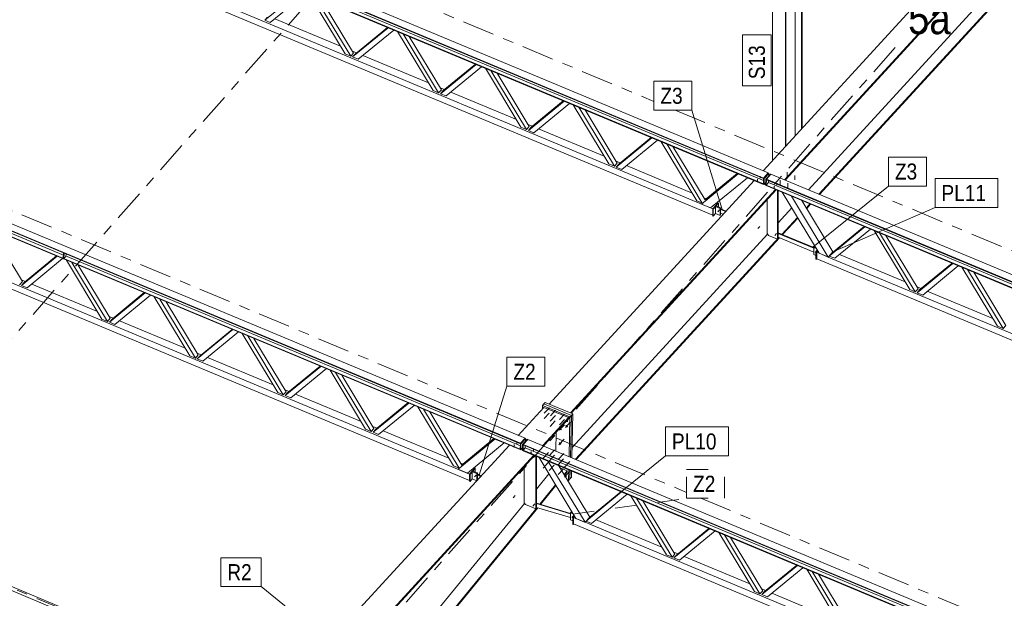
# Model space of a CAD drawing. Header units: millimetres. Extents: x -698 to 216, y -34 to 576.
# Tile 44 of 88: x -268 to -177, y 323 to 377. Entities that reach past the tile are written whole.
import ezdxf

# ---------------------------------------------------------------- set-up
doc = ezdxf.new("R2010")
doc.units = ezdxf.units.MM
for name, pattern in [('XKITLINE00', [0]), ('XKITLINE02', [4, 2, -2]), ('XKITLINE03', [6, 3, -1, 1, -1])]:
    doc.linetypes.add(name, pattern=pattern)
for name, color, linetype, lineweight in [('Element', 2, 'Continuous', 0), ('Spoina', 1, 'Continuous', 0), ('Znak elementu', 2, 'Continuous', 0), ('Śruba', 3, 'Continuous', 0)]:
    doc.layers.add(name, color=color, linetype=linetype, lineweight=lineweight)
doc.styles.add('ARIAL', font='ARIAL.TTF')

msp = doc.modelspace()

# ---------------------------------------------------------------- hatches: boundary and pattern name
at = {"layer": 'Śruba'}
for points in [[(-199.578, 361.843), (-199.589, 361.845), (-199.599, 361.849), (-199.608, 361.854), (-199.615, 361.86), (-199.62, 361.867), (-199.623, 361.874), (-199.624, 361.882), (-199.623, 361.889), (-199.62, 361.897), (-199.614, 361.903), (-199.607, 361.909), (-199.598, 361.914), (-199.588, 361.917), (-199.577, 361.919), (-199.565, 361.919), (-199.554, 361.918), (-199.543, 361.916), (-199.533, 361.912), (-199.524, 361.907), (-199.517, 361.901), (-199.512, 361.894), (-199.509, 361.887), (-199.508, 361.879), (-199.509, 361.872), (-199.513, 361.864), (-199.518, 361.858), (-199.525, 361.852), (-199.534, 361.847), (-199.545, 361.844), (-199.556, 361.842), (-199.567, 361.842)], [(-198.011, 361.188), (-198.022, 361.19), (-198.032, 361.194), (-198.041, 361.199), (-198.048, 361.205), (-198.053, 361.212), (-198.056, 361.219), (-198.057, 361.227), (-198.056, 361.235), (-198.052, 361.242), (-198.047, 361.249), (-198.039, 361.254), (-198.03, 361.259), (-198.02, 361.262), (-198.009, 361.264), (-197.998, 361.265), (-197.987, 361.264), (-197.976, 361.261), (-197.966, 361.258), (-197.957, 361.252), (-197.95, 361.246), (-197.945, 361.24), (-197.941, 361.232), (-197.94, 361.225), (-197.942, 361.217), (-197.945, 361.21), (-197.951, 361.203), (-197.958, 361.197), (-197.967, 361.193), (-197.977, 361.189), (-197.988, 361.187), (-198, 361.187)], [(-203.201, 358.975), (-203.194, 358.967), (-203.188, 358.957), (-203.185, 358.948), (-203.183, 358.939), (-203.183, 358.931), (-203.185, 358.924), (-203.189, 358.918), (-203.194, 358.913), (-203.201, 358.91), (-203.21, 358.909), (-203.219, 358.91), (-203.228, 358.912), (-203.238, 358.916), (-203.248, 358.922), (-203.257, 358.929), (-203.265, 358.937), (-203.272, 358.946), (-203.277, 358.955), (-203.281, 358.964), (-203.282, 358.973), (-203.282, 358.982), (-203.28, 358.989), (-203.276, 358.995), (-203.271, 358.999), (-203.264, 359.002), (-203.256, 359.003), (-203.247, 359.003), (-203.237, 359), (-203.227, 358.996), (-203.218, 358.99), (-203.209, 358.983)], [(-197.875, 356.747), (-197.868, 356.738), (-197.863, 356.729), (-197.859, 356.719), (-197.858, 356.711), (-197.858, 356.702), (-197.86, 356.695), (-197.864, 356.689), (-197.869, 356.684), (-197.876, 356.682), (-197.884, 356.68), (-197.893, 356.681), (-197.903, 356.684), (-197.913, 356.688), (-197.922, 356.693), (-197.931, 356.7), (-197.939, 356.708), (-197.946, 356.717), (-197.952, 356.726), (-197.955, 356.736), (-197.957, 356.745), (-197.957, 356.753), (-197.955, 356.76), (-197.951, 356.766), (-197.946, 356.771), (-197.939, 356.774), (-197.93, 356.775), (-197.921, 356.774), (-197.912, 356.772), (-197.902, 356.767), (-197.892, 356.762), (-197.883, 356.755)], [(-194.112, 355.179), (-194.105, 355.17), (-194.1, 355.161), (-194.096, 355.152), (-194.094, 355.143), (-194.094, 355.135), (-194.096, 355.127), (-194.1, 355.121), (-194.106, 355.117), (-194.113, 355.114), (-194.121, 355.113), (-194.13, 355.113), (-194.139, 355.116), (-194.149, 355.12), (-194.159, 355.126), (-194.168, 355.133), (-194.176, 355.141), (-194.183, 355.15), (-194.188, 355.159), (-194.192, 355.168), (-194.193, 355.177), (-194.193, 355.185), (-194.191, 355.192), (-194.188, 355.198), (-194.182, 355.203), (-194.175, 355.206), (-194.167, 355.207), (-194.158, 355.206), (-194.148, 355.204), (-194.138, 355.2), (-194.129, 355.194), (-194.12, 355.187)], [(-217.294, 339.425), (-217.285, 339.416), (-217.277, 339.405), (-217.27, 339.395), (-217.263, 339.384), (-217.258, 339.374), (-217.254, 339.363), (-217.25, 339.352), (-217.248, 339.342), (-217.247, 339.331), (-217.247, 339.322), (-217.248, 339.312), (-217.25, 339.303), (-217.253, 339.295), (-217.257, 339.288), (-217.262, 339.281), (-217.269, 339.275), (-217.276, 339.271), (-217.283, 339.267), (-217.292, 339.264), (-217.301, 339.262), (-217.311, 339.261), (-217.321, 339.262), (-217.332, 339.263), (-217.343, 339.265), (-217.354, 339.269), (-217.365, 339.273), (-217.377, 339.279), (-217.387, 339.285), (-217.398, 339.292), (-217.409, 339.3), (-217.419, 339.308), (-217.428, 339.317), (-217.437, 339.327), (-217.445, 339.337), (-217.452, 339.348), (-217.458, 339.358), (-217.463, 339.369), (-217.468, 339.38), (-217.471, 339.39), (-217.473, 339.401), (-217.475, 339.411), (-217.475, 339.421), (-217.474, 339.43), (-217.472, 339.439), (-217.468, 339.447), (-217.464, 339.455), (-217.459, 339.461), (-217.453, 339.467), (-217.446, 339.472), (-217.438, 339.476), (-217.429, 339.479), (-217.42, 339.48), (-217.41, 339.481), (-217.4, 339.481), (-217.389, 339.48), (-217.378, 339.477), (-217.367, 339.474), (-217.356, 339.469), (-217.345, 339.464), (-217.334, 339.458), (-217.323, 339.451), (-217.313, 339.443), (-217.303, 339.434)], [(-217.885, 338.672), (-217.876, 338.662), (-217.868, 338.652), (-217.861, 338.642), (-217.855, 338.631), (-217.85, 338.62), (-217.845, 338.61), (-217.842, 338.599), (-217.84, 338.588), (-217.838, 338.578), (-217.838, 338.568), (-217.839, 338.559), (-217.841, 338.55), (-217.845, 338.542), (-217.849, 338.535), (-217.854, 338.528), (-217.86, 338.522), (-217.867, 338.517), (-217.875, 338.514), (-217.884, 338.511), (-217.893, 338.509), (-217.903, 338.508), (-217.913, 338.509), (-217.924, 338.51), (-217.935, 338.512), (-217.946, 338.516), (-217.957, 338.52), (-217.968, 338.525), (-217.979, 338.532), (-217.99, 338.539), (-218, 338.547), (-218.01, 338.555), (-218.019, 338.564), (-218.028, 338.574), (-218.036, 338.584), (-218.043, 338.594), (-218.05, 338.605), (-218.055, 338.616), (-218.059, 338.627), (-218.063, 338.637), (-218.065, 338.648), (-218.066, 338.658), (-218.066, 338.668), (-218.065, 338.677), (-218.063, 338.686), (-218.06, 338.694), (-218.056, 338.702), (-218.051, 338.708), (-218.044, 338.714), (-218.037, 338.719), (-218.03, 338.723), (-218.021, 338.726), (-218.012, 338.727), (-218.002, 338.728), (-217.992, 338.728), (-217.981, 338.726), (-217.97, 338.724), (-217.959, 338.721), (-217.948, 338.716), (-217.937, 338.711), (-217.926, 338.705), (-217.915, 338.698), (-217.904, 338.69), (-217.895, 338.681)], [(-217.304, 338.93), (-217.296, 338.92), (-217.288, 338.91), (-217.281, 338.899), (-217.274, 338.889), (-217.269, 338.878), (-217.265, 338.867), (-217.261, 338.857), (-217.259, 338.846), (-217.258, 338.836), (-217.258, 338.826), (-217.259, 338.817), (-217.261, 338.808), (-217.264, 338.8), (-217.268, 338.792), (-217.273, 338.786), (-217.279, 338.78), (-217.286, 338.775), (-217.294, 338.771), (-217.303, 338.768), (-217.312, 338.767), (-217.322, 338.766), (-217.332, 338.766), (-217.343, 338.767), (-217.354, 338.77), (-217.365, 338.773), (-217.376, 338.778), (-217.387, 338.783), (-217.398, 338.789), (-217.409, 338.796), (-217.419, 338.804), (-217.429, 338.813), (-217.439, 338.822), (-217.447, 338.831), (-217.455, 338.842), (-217.463, 338.852), (-217.469, 338.863), (-217.474, 338.873), (-217.479, 338.884), (-217.482, 338.895), (-217.484, 338.905), (-217.485, 338.916), (-217.485, 338.925), (-217.484, 338.935), (-217.482, 338.944), (-217.479, 338.952), (-217.475, 338.959), (-217.47, 338.966), (-217.464, 338.972), (-217.457, 338.976), (-217.449, 338.98), (-217.44, 338.983), (-217.431, 338.985), (-217.421, 338.986), (-217.411, 338.985), (-217.4, 338.984), (-217.389, 338.982), (-217.378, 338.978), (-217.367, 338.974), (-217.356, 338.968), (-217.345, 338.962), (-217.334, 338.955), (-217.324, 338.947), (-217.314, 338.939)], [(-217.915, 337.321), (-217.906, 337.312), (-217.898, 337.302), (-217.891, 337.291), (-217.884, 337.281), (-217.879, 337.27), (-217.875, 337.259), (-217.871, 337.248), (-217.869, 337.238), (-217.868, 337.228), (-217.868, 337.218), (-217.869, 337.208), (-217.871, 337.2), (-217.874, 337.192), (-217.878, 337.184), (-217.883, 337.177), (-217.89, 337.172), (-217.897, 337.167), (-217.905, 337.163), (-217.913, 337.16), (-217.922, 337.158), (-217.932, 337.158), (-217.942, 337.158), (-217.953, 337.159), (-217.964, 337.162), (-217.975, 337.165), (-217.986, 337.17), (-217.998, 337.175), (-218.009, 337.181), (-218.019, 337.188), (-218.03, 337.196), (-218.04, 337.205), (-218.049, 337.214), (-218.058, 337.223), (-218.066, 337.233), (-218.073, 337.244), (-218.079, 337.254), (-218.084, 337.265), (-218.089, 337.276), (-218.092, 337.287), (-218.094, 337.297), (-218.096, 337.307), (-218.096, 337.317), (-218.095, 337.327), (-218.093, 337.336), (-218.089, 337.344), (-218.085, 337.351), (-218.08, 337.358), (-218.074, 337.363), (-218.067, 337.368), (-218.059, 337.372), (-218.05, 337.375), (-218.041, 337.377), (-218.031, 337.378), (-218.021, 337.377), (-218.01, 337.376), (-217.999, 337.373), (-217.988, 337.37), (-217.977, 337.366), (-217.966, 337.36), (-217.955, 337.354), (-217.944, 337.347), (-217.934, 337.339), (-217.924, 337.331)], [(-222.275, 337.082), (-222.286, 337.085), (-222.296, 337.088), (-222.304, 337.093), (-222.311, 337.1), (-222.317, 337.106), (-222.32, 337.114), (-222.321, 337.121), (-222.319, 337.129), (-222.316, 337.136), (-222.31, 337.143), (-222.303, 337.149), (-222.294, 337.153), (-222.284, 337.157), (-222.273, 337.159), (-222.262, 337.159), (-222.25, 337.158), (-222.239, 337.156), (-222.229, 337.152), (-222.221, 337.147), (-222.213, 337.141), (-222.208, 337.134), (-222.205, 337.127), (-222.204, 337.119), (-222.205, 337.111), (-222.209, 337.104), (-222.214, 337.097), (-222.222, 337.092), (-222.231, 337.087), (-222.241, 337.084), (-222.252, 337.082), (-222.263, 337.081)], [(-220.707, 336.427), (-220.718, 336.43), (-220.728, 336.434), (-220.737, 336.439), (-220.744, 336.445), (-220.749, 336.452), (-220.752, 336.459), (-220.753, 336.467), (-220.752, 336.474), (-220.749, 336.482), (-220.743, 336.488), (-220.736, 336.494), (-220.727, 336.499), (-220.717, 336.502), (-220.706, 336.504), (-220.694, 336.504), (-220.683, 336.503), (-220.672, 336.501), (-220.662, 336.497), (-220.653, 336.492), (-220.646, 336.486), (-220.641, 336.479), (-220.638, 336.472), (-220.637, 336.464), (-220.638, 336.457), (-220.642, 336.449), (-220.647, 336.443), (-220.654, 336.437), (-220.663, 336.432), (-220.674, 336.429), (-220.685, 336.427), (-220.696, 336.426)], [(-225.897, 334.215), (-225.89, 334.206), (-225.885, 334.197), (-225.881, 334.188), (-225.879, 334.179), (-225.879, 334.171), (-225.881, 334.163), (-225.885, 334.157), (-225.891, 334.153), (-225.898, 334.15), (-225.906, 334.149), (-225.915, 334.15), (-225.925, 334.152), (-225.934, 334.156), (-225.944, 334.162), (-225.953, 334.169), (-225.961, 334.177), (-225.968, 334.186), (-225.973, 334.195), (-225.977, 334.204), (-225.979, 334.213), (-225.979, 334.221), (-225.977, 334.229), (-225.973, 334.235), (-225.967, 334.239), (-225.96, 334.242), (-225.952, 334.243), (-225.943, 334.242), (-225.933, 334.24), (-225.924, 334.236), (-225.914, 334.23), (-225.905, 334.223)], [(-217.405, 334.308), (-217.397, 334.298), (-217.389, 334.288), (-217.381, 334.278), (-217.375, 334.267), (-217.37, 334.256), (-217.365, 334.246), (-217.362, 334.235), (-217.36, 334.224), (-217.359, 334.214), (-217.358, 334.204), (-217.359, 334.195), (-217.362, 334.186), (-217.365, 334.178), (-217.369, 334.171), (-217.374, 334.164), (-217.38, 334.158), (-217.387, 334.153), (-217.395, 334.15), (-217.404, 334.147), (-217.413, 334.145), (-217.423, 334.144), (-217.433, 334.144), (-217.444, 334.146), (-217.455, 334.148), (-217.466, 334.152), (-217.477, 334.156), (-217.488, 334.161), (-217.499, 334.168), (-217.51, 334.175), (-217.52, 334.183), (-217.53, 334.191), (-217.54, 334.2), (-217.548, 334.21), (-217.556, 334.22), (-217.563, 334.23), (-217.57, 334.241), (-217.575, 334.252), (-217.579, 334.263), (-217.583, 334.273), (-217.585, 334.284), (-217.586, 334.294), (-217.586, 334.304), (-217.585, 334.313), (-217.583, 334.322), (-217.58, 334.33), (-217.576, 334.338), (-217.571, 334.344), (-217.565, 334.35), (-217.558, 334.355), (-217.55, 334.359), (-217.541, 334.361), (-217.532, 334.363), (-217.522, 334.364), (-217.512, 334.364), (-217.501, 334.362), (-217.49, 334.36), (-217.479, 334.357), (-217.468, 334.352), (-217.457, 334.347), (-217.446, 334.341), (-217.435, 334.333), (-217.425, 334.326), (-217.415, 334.317)], [(-220.429, 331.51), (-220.422, 331.501), (-220.417, 331.492), (-220.413, 331.482), (-220.412, 331.474), (-220.412, 331.465), (-220.414, 331.458), (-220.417, 331.452), (-220.423, 331.447), (-220.43, 331.445), (-220.438, 331.443), (-220.447, 331.444), (-220.457, 331.447), (-220.467, 331.451), (-220.476, 331.456), (-220.485, 331.463), (-220.493, 331.471), (-220.5, 331.48), (-220.505, 331.489), (-220.509, 331.499), (-220.511, 331.508), (-220.511, 331.516), (-220.509, 331.523), (-220.505, 331.529), (-220.499, 331.534), (-220.492, 331.537), (-220.484, 331.538), (-220.475, 331.537), (-220.466, 331.535), (-220.456, 331.53), (-220.446, 331.525), (-220.437, 331.518)], [(-216.808, 330.419), (-216.801, 330.41), (-216.796, 330.401), (-216.792, 330.391), (-216.79, 330.383), (-216.791, 330.374), (-216.793, 330.367), (-216.796, 330.361), (-216.802, 330.356), (-216.809, 330.353), (-216.817, 330.352), (-216.826, 330.353), (-216.836, 330.356), (-216.845, 330.36), (-216.855, 330.365), (-216.864, 330.372), (-216.872, 330.38), (-216.879, 330.389), (-216.884, 330.398), (-216.888, 330.408), (-216.89, 330.416), (-216.89, 330.425), (-216.888, 330.432), (-216.884, 330.438), (-216.878, 330.443), (-216.871, 330.446), (-216.863, 330.447), (-216.854, 330.446), (-216.845, 330.443), (-216.835, 330.439), (-216.825, 330.434), (-216.816, 330.427)]]:
    msp.add_hatch(color=256, dxfattribs=at).paths.add_polyline_path(points, flags=17)

# ---------------------------------------------------------------- linework, layer by layer
at = {"layer": 'Element', "linetype": 'XKITLINE00', "lineweight": 0}
for p, q in [((-283.796, 398.122), (-198.562, 362.52)), ((-199.007, 361.454), (-284.242, 397.056)), ((-199.006, 361.503), (-284.24, 397.106)), ((-284.23, 397.602), (-198.995, 361.999)), ((-284.228, 397.651), (-198.994, 362.048)), ((-279.533, 390.23), (-203.737, 358.569)), ((-278.448, 390.381), (-203.734, 359.173)), ((-198.177, 363.669), (-198.177, 390.471)), ((-196.966, 364.989), (-196.966, 389.966)), ((-196.911, 365.049), (-196.911, 389.943)), ((-196.042, 365.997), (-196.042, 389.579)), ((-195.465, 366.626), (-195.465, 389.338)), ((-195.41, 366.686), (-195.41, 389.316)), ((-199.046, 362.722), (-177.18, 386.561)), ((-197.051, 361.889), (-175.185, 385.728)), ((-196.987, 361.862), (-175.121, 385.701)), ((-194.813, 360.954), (-175.916, 381.56)), ((-193.837, 360.546), (-174.867, 381.231)), ((-193.773, 360.519), (-174.803, 381.205)), ((-245.552, 376.775), (-242.228, 379.507)), ((-241.346, 379.499), (-198.999, 361.81)), ((-241.71, 379.291), (-245.034, 376.558)), ((-238.04, 373.637), (-241.364, 379.146)), ((-237.522, 373.42), (-240.846, 378.93)), ((-240.262, 378.686), (-237.263, 373.715)), ((-245.552, 376.775), (-245.293, 377.069)), ((-245.034, 376.558), (-245.552, 376.775)), ((-244.601, 376.914), (-238.473, 374.354)), ((-237.35, 373.348), (-234.026, 376.081)), ((-237.091, 373.643), (-234.091, 376.109)), ((-233.508, 375.865), (-236.832, 373.132)), ((-229.838, 370.211), (-233.162, 375.72)), ((-229.32, 369.994), (-232.644, 375.504)), ((-232.06, 375.26), (-229.06, 370.288)), ((-306.493, 373.362), (-221.258, 337.759)), ((-237.522, 373.42), (-238.04, 373.637)), ((-237.263, 373.715), (-237.522, 373.42)), ((-237.371, 373.894), (-236.982, 373.732)), ((-237.35, 373.348), (-237.091, 373.643)), ((-236.832, 373.132), (-237.35, 373.348)), ((-236.399, 373.488), (-230.271, 370.928)), ((-221.703, 336.693), (-306.938, 372.296)), ((-221.702, 336.743), (-306.937, 372.346)), ((-306.926, 372.841), (-221.691, 337.239)), ((-306.925, 372.891), (-221.69, 337.288)), ((-306.731, 372.569), (-264.339, 354.862)), ((-229.148, 369.922), (-225.824, 372.655)), ((-228.888, 370.217), (-225.889, 372.682)), ((-225.306, 372.439), (-228.63, 369.706)), ((-221.636, 366.784), (-224.959, 372.294)), ((-221.118, 366.568), (-224.441, 372.078)), ((-223.857, 371.834), (-220.858, 366.862)), ((-229.169, 370.468), (-228.78, 370.306)), ((-229.32, 369.994), (-229.838, 370.211)), ((-229.06, 370.288), (-229.32, 369.994)), ((-229.148, 369.922), (-228.888, 370.217)), ((-228.63, 369.706), (-229.148, 369.922)), ((-228.197, 370.062), (-222.068, 367.502)), ((-220.945, 366.496), (-217.621, 369.229)), ((-220.686, 366.79), (-217.687, 369.256)), ((-217.103, 369.013), (-220.427, 366.28)), ((-213.433, 363.358), (-216.757, 368.868)), ((-212.915, 363.142), (-216.239, 368.652)), ((-215.655, 368.408), (-212.656, 363.436)), ((-221.118, 366.568), (-221.636, 366.784)), ((-220.858, 366.862), (-221.118, 366.568)), ((-220.966, 367.042), (-220.578, 366.879)), ((-220.945, 366.496), (-220.686, 366.79)), ((-219.995, 366.636), (-213.866, 364.076)), ((-220.427, 366.28), (-220.945, 366.496)), ((-212.743, 363.07), (-209.419, 365.803)), ((-212.484, 363.364), (-209.484, 365.83)), ((-302.229, 365.469), (-226.433, 333.809)), ((-301.145, 365.621), (-226.431, 334.413)), ((-208.901, 365.586), (-212.225, 362.854)), ((-205.231, 359.932), (-208.555, 365.442)), ((-204.713, 359.716), (-208.037, 365.225)), ((-204.454, 360.01), (-207.453, 364.981)), ((-212.915, 363.142), (-213.433, 363.358)), ((-212.656, 363.436), (-212.915, 363.142)), ((-212.764, 363.616), (-212.376, 363.453)), ((-212.743, 363.07), (-212.484, 363.364)), ((-212.225, 362.854), (-212.743, 363.07)), ((-211.792, 363.21), (-205.664, 360.65)), ((-204.8, 359.618), (-201.368, 362.44)), ((-204.368, 360.108), (-201.476, 362.485)), ((-200.505, 362.079), (-203.937, 359.257)), ((-200.505, 362.079), (-201.368, 362.44)), ((-200.504, 362.079), (-200.505, 362.079)), ((-199.006, 361.472), (-198.994, 362.03)), ((-198.995, 361.999), (-198.994, 362.03)), ((-198.562, 362.52), (-198.994, 362.048)), ((-198.994, 362.03), (-198.562, 362.501)), ((-198.994, 362.03), (-198.994, 362.048)), ((-198.937, 362.006), (-198.994, 362.03)), ((-198.505, 362.477), (-198.937, 362.006)), ((-198.795, 361.946), (-198.363, 362.418)), ((-198.737, 361.941), (-198.305, 362.412)), ((-198.562, 362.501), (-198.562, 362.52)), ((-198.562, 362.501), (-198.505, 362.477)), ((-198.51, 362.257), (-198.505, 362.477)), ((-198.363, 362.418), (-198.318, 362.399)), ((-198.305, 362.412), (-113.07, 326.81)), ((-219.013, 340.953), (-199.876, 361.817)), ((-199.007, 361.454), (-199.006, 361.503)), ((-198.994, 361.467), (-199.007, 361.454)), ((-198.949, 361.448), (-199.006, 361.472)), ((-198.949, 361.448), (-198.937, 362.006)), ((-198.802, 361.609), (-198.949, 361.448)), ((-198.807, 361.389), (-198.795, 361.946)), ((-198.807, 361.389), (-198.75, 361.365)), ((-198.795, 361.946), (-198.738, 361.923)), ((-198.75, 361.365), (-198.738, 361.923)), ((-198.749, 361.396), (-198.75, 361.346)), ((-113.516, 325.744), (-198.75, 361.346)), ((-198.544, 361.62), (-198.749, 361.396)), ((-113.515, 325.793), (-198.749, 361.396)), ((-198.738, 361.923), (-198.737, 361.941)), ((-198.738, 361.892), (-198.738, 361.923)), ((-198.738, 361.892), (-113.504, 326.289)), ((-198.737, 361.941), (-113.503, 326.338)), ((-198.54, 361.809), (-198.544, 361.62)), ((-198.544, 361.62), (-156.067, 343.877)), ((-217.018, 340.119), (-197.881, 360.983)), ((-216.954, 340.093), (-197.817, 360.957)), ((-204.562, 360.189), (-204.368, 360.108)), ((-197.694, 356.344), (-197.694, 360.905)), ((-197.642, 356.402), (-197.642, 360.883)), ((-193.82, 355.032), (-197.25, 360.72)), ((-192.957, 354.671), (-196.387, 360.359)), ((-204.713, 359.716), (-205.231, 359.932)), ((-204.8, 359.618), (-204.713, 359.716)), ((-203.937, 359.257), (-204.8, 359.618)), ((-204.454, 360.011), (-204.368, 360.108)), ((-203.737, 359.17), (-203.261, 359.71)), ((-203.694, 359.153), (-203.218, 359.692)), ((-203.43, 359.452), (-203.482, 359.393)), ((-203.482, 358.728), (-203.482, 359.393)), ((-203.482, 359.393), (-203.055, 359.214)), ((-203.003, 359.273), (-203.43, 359.452)), ((-203.395, 359.702), (-203.302, 359.663)), ((-203.218, 359.692), (-203.261, 359.71)), ((-203.218, 359.363), (-203.218, 359.692)), ((-203.003, 359.273), (-203.055, 359.214)), ((-203.003, 358.608), (-203.003, 359.273)), ((-198.67, 360.027), (-198.67, 356.872)), ((-195.414, 359.953), (-192.524, 355.161)), ((-195.004, 359.274), (-194.668, 359.641)), ((-194.969, 359.215), (-194.603, 359.614)), ((-203.694, 359.153), (-203.737, 359.17)), ((-203.737, 358.506), (-203.737, 359.17)), ((-203.737, 358.506), (-203.694, 358.488)), ((-203.694, 358.488), (-203.694, 359.153)), ((-203.694, 358.488), (-203.482, 358.728)), ((-203.055, 358.549), (-203.482, 358.728)), ((-203.055, 359.214), (-203.055, 358.549)), ((-203.003, 358.608), (-203.055, 358.549)), ((-203.003, 359.18), (-202.49, 358.966)), ((-203.003, 359.142), (-202.516, 358.939)), ((-203.003, 359.122), (-202.529, 358.924)), ((-203.003, 358.759), (-202.769, 358.662)), ((-197.642, 357.87), (-196.369, 359.258)), ((-197.282, 356.79), (-195.833, 358.37)), ((-197.218, 356.764), (-195.798, 358.312)), ((-192.87, 354.769), (-189.546, 357.502)), ((-192.611, 355.063), (-189.612, 357.529)), ((-271.161, 357.352), (-268.161, 352.38)), ((-216.874, 336.899), (-198.617, 356.806)), ((-198.67, 356.872), (-198.527, 356.692)), ((-198.527, 356.692), (-197.694, 356.344)), ((-197.642, 356.941), (-194.322, 355.554)), ((-197.642, 356.903), (-194.322, 355.516)), ((-197.642, 356.883), (-194.322, 355.496)), ((-197.642, 356.52), (-194.322, 355.133)), ((-189.028, 357.286), (-192.352, 354.553)), ((-185.358, 351.631), (-188.682, 357.141)), ((-184.84, 351.415), (-188.164, 356.925)), ((-187.58, 356.681), (-184.581, 351.709)), ((-216.542, 335.789), (-197.561, 356.486)), ((-216.477, 335.762), (-197.497, 356.459)), ((-197.694, 356.344), (-197.642, 356.402)), ((-194.322, 355.567), (-194.27, 355.626)), ((-194.27, 355.626), (-194.147, 355.574)), ((-268.249, 352.014), (-264.925, 354.747)), ((-267.989, 352.309), (-264.99, 354.774)), ((-264.346, 354.562), (-264.335, 355.051)), ((-264.278, 355.027), (-264.289, 354.538)), ((-264.172, 354.665), (-264.083, 354.883)), ((-264.128, 354.774), (-221.695, 337.049)), ((-264.083, 354.883), (-264.081, 354.945)), ((-194.082, 355.467), (-194.322, 355.567)), ((-194.322, 355.567), (-194.322, 354.902)), ((-194.322, 354.902), (-194.106, 354.812)), ((-194.106, 355.148), (-193.978, 355.294)), ((-194.064, 355.13), (-194.106, 355.148)), ((-194.106, 354.483), (-194.106, 355.148)), ((-194.064, 355.13), (-193.954, 355.254)), ((-194.064, 354.465), (-194.064, 355.13)), ((-193.943, 355.236), (-194.042, 355.124)), ((-194.042, 355.124), (-193.012, 354.694)), ((-194.042, 355.124), (-194.042, 354.52)), ((-192.957, 354.671), (-193.82, 355.032)), ((-192.524, 355.161), (-192.957, 354.671)), ((-192.87, 354.769), (-192.611, 355.063)), ((-192.352, 354.553), (-192.87, 354.769)), ((-192.524, 355.161), (-192.503, 355.152)), ((-191.92, 354.909), (-185.791, 352.349)), ((-264.407, 354.531), (-267.731, 351.798)), ((-264.346, 354.562), (-264.289, 354.538)), ((-264.289, 354.538), (-264.172, 354.665)), ((-260.736, 348.876), (-264.06, 354.386)), ((-260.219, 348.66), (-263.542, 354.17)), ((-262.958, 353.926), (-259.959, 348.954)), ((-194.106, 354.483), (-194.064, 354.465)), ((-194.064, 354.465), (-194.022, 354.512)), ((-194.042, 354.52), (-118.245, 322.859)), ((-192.957, 354.671), (-118.243, 323.463)), ((-184.668, 351.343), (-181.344, 354.076)), ((-184.409, 351.637), (-181.409, 354.103)), ((-180.826, 353.859), (-184.15, 351.127)), ((-177.156, 348.205), (-180.48, 353.715)), ((-176.638, 347.989), (-179.962, 353.498)), ((-179.378, 353.254), (-176.379, 348.283)), ((-268.161, 352.38), (-268.421, 352.086)), ((-268.27, 352.56), (-267.881, 352.397)), ((-268.249, 352.014), (-267.989, 352.309)), ((-267.731, 351.798), (-268.249, 352.014)), ((-267.298, 352.154), (-261.169, 349.594)), ((-260.046, 348.588), (-256.722, 351.321)), ((-259.787, 348.882), (-256.788, 351.348)), ((-256.204, 351.105), (-259.528, 348.372)), ((-184.84, 351.415), (-185.358, 351.631)), ((-184.581, 351.709), (-184.84, 351.415)), ((-184.689, 351.889), (-184.3, 351.726)), ((-184.668, 351.343), (-184.409, 351.637)), ((-184.15, 351.127), (-184.668, 351.343)), ((-183.717, 351.483), (-177.589, 348.923)), ((-252.534, 345.45), (-255.858, 350.96)), ((-252.016, 345.234), (-255.34, 350.744)), ((-254.756, 350.5), (-251.757, 345.528)), ((-329.202, 348.606), (-243.967, 313.003)), ((-329.201, 348.606), (-243.967, 313.003)), ((-328.942, 348.889), (-243.707, 313.286)), ((-260.219, 348.66), (-260.736, 348.876)), ((-259.959, 348.954), (-260.219, 348.66)), ((-260.067, 349.134), (-259.679, 348.971)), ((-260.046, 348.588), (-259.787, 348.882)), ((-259.528, 348.372), (-260.046, 348.588)), ((-259.095, 348.728), (-252.967, 346.168)), ((-176.379, 348.283), (-176.638, 347.989)), ((-251.844, 345.162), (-248.52, 347.895)), ((-251.585, 345.456), (-248.585, 347.922)), ((-248.002, 347.678), (-251.326, 344.946)), ((-244.332, 342.024), (-247.656, 347.534)), ((-176.638, 347.989), (-177.156, 348.205)), ((-243.814, 341.808), (-247.138, 347.317)), ((-246.554, 347.073), (-243.554, 342.102)), ((-251.757, 345.528), (-252.016, 345.234)), ((-251.865, 345.708), (-251.476, 345.545)), ((-252.016, 345.234), (-252.534, 345.45)), ((-251.844, 345.162), (-251.585, 345.456)), ((-251.326, 344.946), (-251.844, 345.162)), ((-250.893, 345.302), (-244.765, 342.742)), ((-243.642, 341.736), (-240.318, 344.469)), ((-243.382, 342.03), (-240.383, 344.496)), ((-239.8, 344.252), (-243.124, 341.519)), ((-236.13, 338.598), (-239.453, 344.108)), ((-235.612, 338.382), (-238.936, 343.891)), ((-238.351, 343.647), (-235.352, 338.676)), ((-243.814, 341.808), (-244.332, 342.024)), ((-243.554, 342.102), (-243.814, 341.808)), ((-243.663, 342.281), (-243.274, 342.119)), ((-243.642, 341.736), (-243.382, 342.03)), ((-242.691, 341.875), (-236.562, 339.316)), ((-243.124, 341.519), (-243.642, 341.736)), ((-235.439, 338.31), (-232.115, 341.043)), ((-235.18, 338.604), (-232.181, 341.07)), ((-219.5, 340.961), (-219.63, 340.819)), ((-219.5, 340.961), (-219.37, 341.102)), ((-219.5, 340.961), (-216.935, 339.889)), ((-219.5, 340.961), (-216.935, 339.889)), ((-219.37, 341.102), (-216.806, 340.031)), ((-231.598, 340.826), (-234.921, 338.093)), ((-227.927, 335.172), (-231.251, 340.681)), ((-227.41, 334.956), (-230.733, 340.465)), ((-227.15, 335.25), (-230.149, 340.221)), ((-221.885, 338.021), (-219.49, 340.632)), ((-219.63, 340.819), (-219.637, 340.472)), ((-219.63, 340.819), (-217.065, 339.748)), ((-217.21, 339.68), (-219.49, 340.632)), ((-216.935, 339.889), (-216.806, 340.031)), ((-216.895, 335.937), (-216.806, 340.031)), ((-219.605, 337.069), (-217.21, 339.68)), ((-219.541, 337.042), (-217.212, 339.581)), ((-217.212, 339.581), (-217.21, 339.68)), ((-217.146, 336.042), (-217.065, 339.748)), ((-217.065, 339.748), (-216.935, 339.889)), ((-217.02, 335.989), (-216.935, 339.889)), ((-217.02, 335.989), (-216.935, 339.889)), ((-235.612, 338.382), (-236.13, 338.598)), ((-235.352, 338.676), (-235.612, 338.382)), ((-235.46, 338.855), (-235.072, 338.693)), ((-235.439, 338.31), (-235.18, 338.604)), ((-234.921, 338.093), (-235.439, 338.31)), ((-234.489, 338.449), (-228.36, 335.889)), ((-218.385, 336.559), (-218.346, 338.344)), ((-227.496, 334.858), (-224.064, 337.679)), ((-227.064, 335.348), (-224.173, 337.725)), ((-223.201, 337.319), (-226.633, 334.497)), ((-224.064, 337.679), (-223.201, 337.319)), ((-223.201, 337.319), (-223.201, 337.319)), ((-221.703, 336.712), (-221.691, 337.269)), ((-221.691, 337.269), (-221.258, 337.741)), ((-221.691, 337.239), (-221.69, 337.269)), ((-221.634, 337.246), (-221.691, 337.269)), ((-221.258, 337.759), (-221.69, 337.288)), ((-221.69, 337.269), (-221.69, 337.288)), ((-221.646, 336.688), (-221.634, 337.246)), ((-221.201, 337.717), (-221.634, 337.246)), ((-221.491, 337.186), (-221.059, 337.657)), ((-221.434, 337.181), (-221.001, 337.652)), ((-221.258, 337.741), (-221.258, 337.759)), ((-221.258, 337.741), (-221.201, 337.717)), ((-221.206, 337.497), (-221.201, 337.717)), ((-221.059, 337.657), (-221.014, 337.638)), ((-221.001, 337.652), (-135.767, 302.049)), ((-244.329, 313.546), (-222.715, 337.116)), ((-221.703, 336.693), (-221.702, 336.743)), ((-221.646, 336.688), (-221.703, 336.712)), ((-221.691, 336.707), (-221.703, 336.693)), ((-221.498, 336.849), (-221.646, 336.688)), ((-221.503, 336.628), (-221.491, 337.186)), ((-221.503, 336.628), (-221.446, 336.605)), ((-221.491, 337.186), (-221.434, 337.162)), ((-221.446, 336.636), (-221.447, 336.586)), ((-136.212, 300.983), (-221.447, 336.586)), ((-221.446, 336.605), (-221.434, 337.162)), ((-221.24, 336.859), (-221.446, 336.636)), ((-136.211, 301.033), (-221.446, 336.636)), ((-221.435, 337.131), (-221.434, 337.162)), ((-221.435, 337.131), (-136.2, 301.529)), ((-221.434, 337.181), (-136.199, 301.578)), ((-221.434, 337.162), (-221.434, 337.181)), ((-221.236, 337.048), (-221.24, 336.859)), ((-221.24, 336.859), (-178.848, 319.152)), ((-242.049, 312.594), (-220.435, 336.163)), ((-241.985, 312.567), (-220.371, 336.137)), ((-227.258, 335.429), (-227.064, 335.348)), ((-220.247, 331.159), (-220.247, 336.085)), ((-220.196, 331.218), (-220.196, 336.064)), ((-216.516, 330.272), (-219.947, 335.96)), ((-219.084, 335.599), (-215.653, 329.911)), ((-227.41, 334.956), (-227.927, 335.172)), ((-227.496, 334.858), (-227.41, 334.956)), ((-226.633, 334.497), (-227.496, 334.858)), ((-227.15, 335.25), (-227.064, 335.348)), ((-226.433, 334.41), (-225.957, 334.95)), ((-226.39, 334.392), (-225.915, 334.932)), ((-226.126, 334.691), (-226.178, 334.633)), ((-226.178, 333.968), (-226.178, 334.633)), ((-226.178, 334.633), (-225.751, 334.454)), ((-225.699, 334.513), (-226.126, 334.691)), ((-226.092, 334.942), (-225.998, 334.903)), ((-225.915, 334.932), (-225.957, 334.95)), ((-225.915, 334.603), (-225.915, 334.932)), ((-225.699, 334.513), (-225.751, 334.454)), ((-225.699, 333.861), (-225.699, 334.513)), ((-221.345, 335.075), (-221.345, 331.739)), ((-218.11, 335.192), (-215.221, 330.401)), ((-217.325, 334.72), (-217.994, 334.999)), ((-217.613, 334.368), (-217.325, 334.72)), ((-217.579, 334.312), (-217.32, 334.628)), ((-217.32, 334.628), (-217.325, 334.72)), ((-217.194, 333.825), (-217.173, 334.801)), ((-217.065, 333.967), (-217.048, 334.749)), ((-217.065, 333.967), (-217.048, 334.749)), ((-216.935, 334.108), (-216.922, 334.696)), ((-226.39, 334.392), (-226.433, 334.41)), ((-226.433, 333.745), (-226.433, 334.41)), ((-226.433, 333.745), (-226.39, 333.727)), ((-226.39, 333.727), (-226.39, 334.392)), ((-226.39, 333.727), (-226.178, 333.968)), ((-225.761, 333.793), (-226.178, 333.968)), ((-225.751, 334.454), (-225.751, 333.805)), ((-225.699, 334.428), (-225.35, 334.242)), ((-225.699, 334.365), (-225.389, 334.199)), ((-225.699, 334.343), (-225.402, 334.185)), ((-225.699, 333.977), (-225.628, 333.939)), ((-220.196, 333.013), (-219.029, 334.437)), ((-217.317, 333.876), (-217.194, 333.825)), ((-217.194, 333.825), (-217.065, 333.967)), ((-217.065, 333.967), (-216.935, 334.108)), ((-219.879, 331.601), (-218.404, 333.402)), ((-219.816, 331.582), (-218.371, 333.346)), ((-215.567, 330.009), (-212.243, 332.742)), ((-215.307, 330.303), (-212.308, 332.769)), ((-221.345, 331.739), (-221.202, 331.558)), ((-211.725, 332.525), (-215.049, 329.792)), ((-208.055, 326.871), (-211.378, 332.381)), ((-207.537, 326.655), (-210.86, 332.164)), ((-210.276, 331.92), (-207.277, 326.949)), ((-238.23, 310.998), (-221.293, 331.673)), ((-237.133, 310.54), (-220.136, 331.288)), ((-237.073, 310.515), (-220.072, 331.269)), ((-221.202, 331.558), (-220.247, 331.159)), ((-220.247, 331.159), (-220.196, 331.218)), ((-220.196, 331.697), (-217.018, 330.736)), ((-220.196, 331.69), (-217.018, 330.73)), ((-220.196, 331.672), (-217.018, 330.711)), ((-220.196, 331.306), (-217.018, 330.345)), ((-217.018, 330.806), (-216.966, 330.865)), ((-216.779, 330.706), (-217.018, 330.806)), ((-217.018, 330.806), (-217.018, 330.141)), ((-216.966, 330.865), (-216.843, 330.814)), ((-217.018, 330.141), (-216.803, 330.051)), ((-216.803, 330.388), (-216.674, 330.533)), ((-216.76, 330.37), (-216.803, 330.388)), ((-216.803, 329.723), (-216.803, 330.388)), ((-216.76, 330.37), (-216.65, 330.494)), ((-216.76, 329.705), (-216.76, 330.37)), ((-216.64, 330.476), (-216.738, 330.364)), ((-216.738, 330.364), (-215.708, 329.934)), ((-216.738, 330.364), (-216.738, 329.759)), ((-215.653, 329.911), (-216.516, 330.272)), ((-215.221, 330.401), (-215.653, 329.911)), ((-215.653, 329.911), (-140.94, 298.703)), ((-215.567, 330.009), (-215.307, 330.303)), ((-215.049, 329.792), (-215.567, 330.009)), ((-215.221, 330.401), (-215.199, 330.392)), ((-214.616, 330.148), (-208.487, 327.589)), ((-216.803, 329.723), (-216.76, 329.705)), ((-216.76, 329.705), (-216.719, 329.751)), ((-216.738, 329.759), (-140.942, 298.099)), ((-207.364, 326.583), (-204.04, 329.315)), ((-207.105, 326.877), (-204.106, 329.343)), ((-203.522, 329.099), (-206.846, 326.366)), ((-199.852, 323.445), (-203.176, 328.954)), ((-199.334, 323.228), (-202.658, 328.738)), ((-202.074, 328.494), (-199.075, 323.523)), ((-207.385, 327.128), (-206.997, 326.966)), ((-207.537, 326.655), (-208.055, 326.871)), ((-207.277, 326.949), (-207.537, 326.655)), ((-207.364, 326.583), (-207.105, 326.877)), ((-206.846, 326.366), (-207.364, 326.583)), ((-206.414, 326.722), (-200.285, 324.162)), ((-199.162, 323.157), (-195.838, 325.889)), ((-198.903, 323.451), (-195.903, 325.917)), ((-195.32, 325.673), (-198.644, 322.94)), ((-191.65, 320.019), (-194.974, 325.528)), ((-191.132, 319.802), (-194.456, 325.312)), ((-193.872, 325.068), (-190.873, 320.097)), ((-199.334, 323.228), (-199.852, 323.445)), ((-199.075, 323.523), (-199.334, 323.228)), ((-199.183, 323.702), (-198.794, 323.54)), ((-199.162, 323.157), (-198.903, 323.451)), ((-198.644, 322.94), (-199.162, 323.157)), ((-198.211, 323.296), (-192.083, 320.736))]:
    msp.add_line(p, q, dxfattribs=at)
at = {"layer": 'Spoina', "linetype": 'XKITLINE03', "lineweight": 0}
for p, q in [((-549.176, 440.752), (151.851, 147.93)), ((-265.743, 392.813), (-209.228, 369.207)), ((-429.843, 164.785), (-229.25, 392.332)), ((-387.097, 146.93), (-186.505, 374.477)), ((-290.347, 367.864), (-206.174, 332.705)), ((-207.241, 368.377), (-123.737, 333.497)), ((-204.856, 332.154), (-120.683, 296.995))]:
    msp.add_line(p, q, dxfattribs=at)
at = {"layer": 'Znak elementu', "linetype": 'XKITLINE00', "lineweight": 0}
for p, q in [((-200.977, 370.669), (-200.977, 375.428)), ((-198.277, 375.428), (-200.977, 375.428)), ((-198.277, 370.669), (-198.277, 375.428)), ((-209.228, 371.077), (-205.694, 371.077)), ((-209.228, 368.377), (-209.228, 371.077)), ((-205.694, 368.377), (-205.694, 371.077)), ((-198.277, 370.669), (-200.977, 370.669)), ((-209.228, 368.377), (-205.694, 368.377)), ((-202.847, 359.101), (-205.694, 368.377)), ((-187.341, 364.003), (-183.807, 364.003)), ((-187.341, 361.303), (-187.341, 364.003)), ((-183.807, 361.303), (-183.807, 364.003)), ((-194.412, 355.582), (-187.341, 361.303)), ((-187.341, 361.303), (-183.807, 361.303)), ((-182.999, 361.996), (-177.127, 361.996)), ((-182.999, 359.296), (-182.999, 361.996)), ((-177.127, 359.296), (-177.127, 361.996)), ((-192.525, 355.146), (-182.999, 359.296)), ((-182.999, 359.296), (-177.127, 359.296)), ((-222.943, 345.31), (-219.409, 345.31)), ((-222.943, 342.61), (-222.943, 345.31)), ((-219.409, 342.61), (-219.409, 345.31)), ((-225.531, 334.3), (-222.943, 342.61)), ((-222.943, 342.61), (-219.409, 342.61)), ((-208.15, 338.807), (-202.278, 338.807)), ((-208.15, 336.107), (-208.15, 338.807)), ((-202.278, 336.107), (-202.278, 338.807)), ((-215.221, 330.386), (-208.15, 336.107)), ((-208.15, 336.107), (-202.278, 336.107)), ((-249.643, 326.604), (-245.886, 326.604)), ((-249.643, 323.904), (-249.643, 326.604)), ((-245.886, 323.904), (-245.886, 326.604)), ((-249.643, 323.904), (-245.886, 323.904)), ((-238.815, 318.183), (-245.886, 323.904))]:
    msp.add_line(p, q, dxfattribs=at)
at = {"layer": 'Znak elementu', "linetype": 'XKITLINE02', "lineweight": 0}
for p, q in [((-206.174, 334.854), (-202.64, 334.854)), ((-206.174, 332.154), (-206.174, 334.854)), ((-202.64, 332.154), (-202.64, 334.854)), ((-216.8, 330.658), (-206.174, 332.154)), ((-206.174, 332.154), (-202.64, 332.154))]:
    msp.add_line(p, q, dxfattribs=at)
at = {"layer": 'Śruba', "linetype": 'XKITLINE02', "lineweight": 0}
for p, q in [((-199.327, 362.027), (-199.323, 362.212)), ((-196.804, 362.162), (-196.804, 362.597)), ((-196.092, 361.864), (-196.092, 362.299)), ((-197.759, 361.372), (-197.755, 361.558)), ((-197.452, 361.426), (-197.452, 361.861)), ((-196.74, 361.128), (-196.74, 361.564)), ((-199.354, 357.519), (-199.527, 357.323)), ((-219.474, 339.591), (-218.999, 340.109)), ((-219.464, 340.087), (-218.988, 340.605)), ((-218.894, 339.849), (-218.418, 340.367)), ((-218.039, 339.492), (-217.563, 340.01)), ((-218.915, 338.857), (-218.44, 339.376)), ((-218.904, 339.353), (-218.429, 339.871)), ((-218.05, 338.996), (-217.574, 339.514)), ((-222.025, 337.17), (-222.019, 337.449)), ((-218.945, 337.507), (-218.469, 338.025)), ((-220.458, 336.516), (-220.452, 336.794)), ((-219.555, 335.899), (-219.08, 336.417)), ((-218.974, 336.156), (-218.499, 336.675)), ((-218.119, 335.799), (-217.644, 336.318)), ((-219.575, 334.969), (-219.1, 335.488)), ((-218.985, 335.661), (-218.51, 336.179)), ((-218.13, 335.304), (-217.655, 335.822)), ((-217.56, 335.066), (-217.085, 335.584)), ((-219.005, 334.731), (-218.53, 335.25)), ((-218.15, 334.374), (-217.675, 334.893)), ((-222.193, 332.401), (-222.366, 332.205))]:
    msp.add_line(p, q, dxfattribs=at)
at = {"layer": 'Śruba', "linetype": 'XKITLINE00', "lineweight": 0}
for p, q in [((-199.569, 361.763), (-199.565, 361.949)), ((-198.001, 361.108), (-197.997, 361.294)), ((-203.276, 358.907), (-203.125, 359.079)), ((-197.787, 356.864), (-197.96, 356.668)), ((-194.187, 355.111), (-194.036, 355.282)), ((-217.48, 338.758), (-217.004, 339.276)), ((-217.469, 339.253), (-216.993, 339.772)), ((-218.06, 338.5), (-217.585, 339.019)), ((-218.09, 337.15), (-217.614, 337.668)), ((-222.267, 336.906), (-222.261, 337.185)), ((-220.7, 336.252), (-220.694, 336.531)), ((-217.58, 334.136), (-217.105, 334.655)), ((-225.972, 334.147), (-225.821, 334.319)), ((-220.341, 331.627), (-220.514, 331.431)), ((-216.883, 330.35), (-216.732, 330.522))]:
    msp.add_line(p, q, dxfattribs=at)

# ---------------------------------------------------------------- texts
at = {"layer": 'Spoina', "style": 'ARIAL', "width": 0.85}
msp.add_text('5a', height=3, dxfattribs=at).set_placement((-185.505, 375.477))
at = {"layer": 'Znak elementu', "style": 'ARIAL', "width": 0.85}
msp.add_text('S13', height=1.5, rotation=90.00021, dxfattribs=at).set_placement((-198.877, 371.269))
for s, p in [('Z3', (-208.628, 368.977)), ('Z3', (-186.741, 361.903)), ('PL11', (-182.399, 359.896)), ('Z2', (-222.343, 343.21)), ('PL10', (-207.55, 336.707)), ('Z2', (-205.574, 332.754)), ('R2', (-249.043, 324.504))]:
    msp.add_text(s, height=1.5, dxfattribs=at).set_placement(p)

doc.saveas('drawing.dxf')
